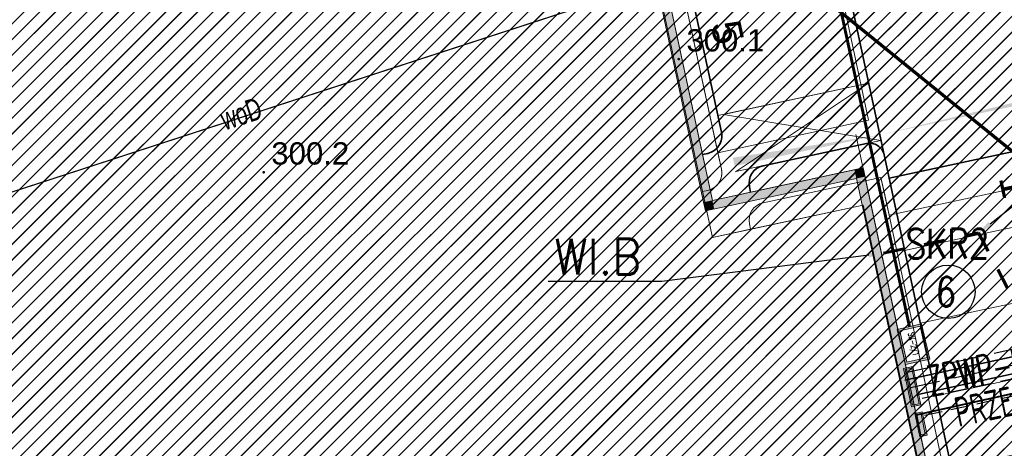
# Model space of a CAD drawing. Header units: metres. Extents: x 6567444 to 13135881, y 5574237 to 11149086.
# Tile 85 of 191: x 6567864 to 6567897, y 5574426 to 5574440. Entities that reach past the tile are written whole.
import ezdxf
from ezdxf import colors
from ezdxf.entities.mleader import LeaderData, LeaderLine
from ezdxf.enums import TextEntityAlignment as Align
from ezdxf.math import Vec2, Vec3

# ---------------------------------------------------------------- set-up
doc = ezdxf.new("R2010")
doc.units = ezdxf.units.M
for name, pattern in [('KOR', [1.4, 0.7, -0.7]), ('Krawędzie ukryte xs', [0.9, 0.6, -0.3]), ('Przerywana gęsta', [90, 60, -30]), ('Przerywana2', [1.5, 1, -0.5])]:
    doc.linetypes.add(name, pattern=pattern)
for name, color, linetype in [('01FORMA - PZT - Inne obiekty', 7, 'Continuous'), ('FORMA - Arch 01 - 820-G Rysunki Obrazki', 7, 'Continuous'), ('FORMA - Arch 01 - PZT 1 Strefy', 7, 'Continuous'), ('FORMA - Arch 01 - PZT 2 Budynki', 7, 'Continuous'), ('FORMA - Arch 01 - PZT-3 Zagospodarowanie', 7, 'Continuous'), ('OTRN_O', 7, 'Continuous'), ('SEL_atrybut_bloku1', 7, 'Continuous'), ('SEL_atrybut_bloku2', 9, 'Continuous'), ('SEN_atrybut_bloku1', 7, 'Continuous'), ('SEN_atrybut_bloku2', 9, 'Continuous')]:
    doc.layers.add(name, color=color, linetype=linetype)
for name, color, linetype, lineweight in [('_TT_KAN_S_ZEWN', 34, 'Continuous', 70), ('_TT_opis', 7, 'Continuous', 25), ('_TT_WOD_Opis_PKT_I', 7, 'Continuous', 30), ('_TT_WODA_PRZYLACZE', 150, 'KOR', 60), ('GES_PrzewodWodociagowy', 5, 'Continuous', 18), ('OTRN', 7, 'Continuous', 13), ('SEL_kanalizacja_kablowa_nN', 1, 'SEL_knN', 40), ('SEL_OPIS_legenda', 7, 'Continuous', 18), ('SEL_sieci_kable_nN', 7, 'SEL_eN', 35), ('SEL_sieci_kable_nN_oswietlenie', 7, 'SEL_eNN', 35), ('SEL_zlacze_nN', 1, 'SEL_eN', 20), ('SEN_kanalizacja_kablowa', 7, 'SEN_t', 40), ('SEN_kanalizacja_kablowa_studnie', 30, 'Continuous', 20), ('SEN_studnia_kablowa_typ', 30, 'Continuous', 20)]:
    doc.layers.add(name, color=color, linetype=linetype, lineweight=lineweight)
doc.styles.add('ARIAL', font='arial.ttf')
doc.styles.add('BDOT', font='arial.ttf', dxfattribs={"width": 0.9})
doc.styles.add('ROMANS', font='romans.shx', dxfattribs={"width": 0.9})
doc.styles.get("Standard").update_dxf_attribs({"font": 'arial.ttf'})
doc.styles.add('STYL_AUTOMATYCZNY_10', font='arial.ttf', dxfattribs={"width": 0.8})
doc.linetypes.add('SEL_eN', pattern='A,5,["eN",ARIAL,S=1,R=0,X=1.8,Y=0.25],5', length=10)
doc.linetypes.add('SEL_eNN', pattern='A,5,["eNN",ARIAL,S=1,R=0,X=1.45,Y=0.25],5', length=10)
doc.linetypes.add('SEL_knN', pattern='A,5,["knN",ARIAL,S=1,R=0,X=1.8,Y=0.25],5', length=10)
doc.linetypes.add('SEN_t', pattern='A,5,["t",ARIAL,S=1,R=0,X=2.1,Y=0.25],5', length=10)
doc.linetypes.add('X 1_2', pattern='A,0,[8,PR1183 ChorzĂłw MetalowcĂłw V091.Shx,S=0.039206,R=0,X=0,Y=0],-4.94,0', length=4.94)
pattern_1 = [(45, (0, 0), (-0.265165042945, 0.265165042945), [])]

# ---------------------------------------------------------------- blocks, each defined once
blk = doc.blocks.new('OTRN')
at = {"layer": 'OTRN', "color": 0, "const_width": 0.09}
blk.add_lwpolyline([(-0.045, 0, 1), (0.045, 0, 1)], format="xyb", close=True, dxfattribs=at)
at = {"layer": 'OTRN_O', "color": 0, "style": 'BDOT'}
blk.add_attdef('RZEDNA', (0.514, 0.515), '', height=1.5, dxfattribs=at)
blk = doc.blocks.new('_MDCP')
at = {"layer": 'GES_PrzewodWodociagowy', "color": 5, "linetype": 'Continuous', "lineweight": 18, "flags": 128}
blk.add_lwpolyline([(6567848.987, 5574429.438), (6567896.394, 5574444.884), (6567911.585, 5574448.06)], dxfattribs=at)
at = {"layer": 'OTRN', "color": 14, "xscale": 0.5, "yscale": 0.5, "zscale": 0.5}
for p, values in [((6567886.24, 5574438.739, 300.141), {'RZEDNA': '300.1'}), ((6567872.263, 5574434.928, 300.157), {'RZEDNA': '300.2'})]:
    blk.add_blockref('OTRN', p, dxfattribs=at).add_auto_attribs(values)
at = {"layer": 'GES_PrzewodWodociagowy', "color": 5, "lineweight": 15, "width": 0.66}
blk.add_text('woD', height=0.75, rotation=-342, dxfattribs=at).set_placement((6567871.5, 5574436.9), align=Align.MIDDLE_CENTER)
blk = doc.blocks.new('Ściana_2', base_point=(6567903.66, 5574381.663))
at = {"layer": 'FORMA - Arch 01 - PZT 2 Budynki', "linetype": 'Continuous', "lineweight": 0, "true_color": 0x000000}
for points in [[(6567892.45, 5574433.822), (6567892.157, 5574433.759), (6567892.22, 5574433.466)], [(6567892.22, 5574433.466), (6567892.513, 5574433.529), (6567892.45, 5574433.822)], [(6567892.22, 5574433.466), (6567903.304, 5574381.893), (6567903.597, 5574381.956), (6567892.513, 5574433.529)]]:
    blk.add_hatch(color=18, dxfattribs=at).paths.add_polyline_path(points)
at = {"layer": 'FORMA - Arch 01 - PZT 2 Budynki', "color": 7, "linetype": 'Continuous', "lineweight": 18, "flags": 128}
for points in [[(6567892.45, 5574433.822), (6567892.157, 5574433.759)], [(6567903.66, 5574381.663), (6567892.45, 5574433.822)], [(6567892.22, 5574433.466), (6567903.304, 5574381.893)]]:
    blk.add_lwpolyline(points, dxfattribs=at)
blk = doc.blocks.new('Ściana_3', base_point=(6567892.45, 5574433.822))
at = {"layer": 'FORMA - Arch 01 - PZT 2 Budynki', "linetype": 'Continuous', "lineweight": 0, "true_color": 0x000000}
for points in [[(6567887.434, 5574432.437), (6567892.22, 5574433.466), (6567892.157, 5574433.759), (6567887.371, 5574432.73)], [(6567887.371, 5574432.73), (6567887.078, 5574432.667), (6567887.141, 5574432.374)], [(6567887.371, 5574432.73), (6567887.141, 5574432.374), (6567887.434, 5574432.437)]]:
    blk.add_hatch(color=18, dxfattribs=at).paths.add_polyline_path(points)
at = {"layer": 'FORMA - Arch 01 - PZT 2 Budynki', "color": 7, "linetype": 'Continuous', "lineweight": 18, "flags": 128}
for points in [[(6567892.157, 5574433.759), (6567887.371, 5574432.73)], [(6567887.141, 5574432.374), (6567892.22, 5574433.466)], [(6567887.141, 5574432.374), (6567887.078, 5574432.667)]]:
    blk.add_lwpolyline(points, dxfattribs=at)
blk = doc.blocks.new('Ściana_4', base_point=(6567887.371, 5574432.73))
at = {"layer": 'FORMA - Arch 01 - PZT 2 Budynki', "linetype": 'Continuous', "lineweight": 0, "true_color": 0x000000}
for points in [[(6567883.877, 5574448.989), (6567883.584, 5574448.926), (6567883.647, 5574448.633)], [(6567883.647, 5574448.633), (6567883.94, 5574448.696), (6567883.877, 5574448.989)], [(6567883.647, 5574448.633), (6567887.078, 5574432.667), (6567887.371, 5574432.73), (6567883.94, 5574448.696)]]:
    blk.add_hatch(color=18, dxfattribs=at).paths.add_polyline_path(points)
at = {"layer": 'FORMA - Arch 01 - PZT 2 Budynki', "color": 7, "linetype": 'Continuous', "lineweight": 18, "flags": 128}
for points in [[(6567883.877, 5574448.989), (6567883.584, 5574448.926)], [(6567887.371, 5574432.73), (6567883.877, 5574448.989)], [(6567883.647, 5574448.633), (6567887.078, 5574432.667)]]:
    blk.add_lwpolyline(points, dxfattribs=at)
blk = doc.blocks.new('Linia_8', base_point=(6567896.394, 5574443.634))
at = {"layer": '01FORMA - PZT - Inne obiekty', "color": 5, "linetype": 'X 1_2', "lineweight": 25}
blk.add_line((6567896.394, 5574443.634), (6567854.023, 5574429.829), dxfattribs=at)
blk = doc.blocks.new('Miejsca parkingowe 27[19]', base_point=(6567898.21, 5574434.53))
at = {"layer": 'FORMA - Arch 01 - PZT-3 Zagospodarowanie', "color": 7, "linetype": 'Przerywana gęsta', "lineweight": 13}
for p, q in [((6567898.735, 5574432.086), (6567893.846, 5574431.035)), ((6567899.26, 5574429.641), (6567894.372, 5574428.591)), ((6567899.785, 5574427.197), (6567894.897, 5574426.147)), ((6567900.311, 5574424.753), (6567895.422, 5574423.702)), ((6567900.836, 5574422.309), (6567895.948, 5574421.258)), ((6567901.361, 5574419.865), (6567896.473, 5574418.814)), ((6567901.887, 5574417.42), (6567896.998, 5574416.37)), ((6567902.412, 5574414.976), (6567897.524, 5574413.926)), ((6567902.937, 5574412.532), (6567898.049, 5574411.481)), ((6567903.463, 5574410.088), (6567898.574, 5574409.037)), ((6567903.988, 5574407.644), (6567899.1, 5574406.593)), ((6567904.513, 5574405.199), (6567899.625, 5574404.149))]:
    blk.add_line(p, q, dxfattribs=at)
at = {"layer": 'FORMA - Arch 01 - PZT-3 Zagospodarowanie', "color": 7, "lineweight": 13, "style": 'STYL_AUTOMATYCZNY_10'}
for tag, p in [('num_start_0', (6567897.583, 5574433.215)), ('num_start_1', (6567898.108, 5574430.771)), ('num_start_2', (6567898.633, 5574428.318)), ('num_start_3', (6567899.159, 5574425.882)), ('num_start_4', (6567899.684, 5574423.43)), ('num_start_5', (6567900.209, 5574420.986)), ('num_start_6', (6567900.734, 5574418.55)), ('num_start_7', (6567901.26, 5574416.097)), ('num_start_8', (6567901.785, 5574413.653)), ('num_start_9', (6567902.31, 5574411.209)), ('num_start_10', (6567902.836, 5574408.773)), ('num_start_11', (6567903.361, 5574406.329)), ('num_start_12', (6567903.886, 5574403.876))]:
    blk.add_attdef(tag, text='', height=1, rotation=282.1296, dxfattribs=at).set_placement(p, align=Align.MIDDLE_CENTER)
blk = doc.blocks.new('Miejsca parkingowe 27[20]', base_point=(6567884.647, 5574449.116))
at = {"layer": 'FORMA - Arch 01 - PZT-3 Zagospodarowanie', "color": 7, "linetype": 'Przerywana gęsta', "lineweight": 13}
for p, q in [((6567885.173, 5574446.672), (6567890.252, 5574447.763)), ((6567885.698, 5574444.228), (6567890.777, 5574445.319)), ((6567886.223, 5574441.783), (6567891.302, 5574442.875)), ((6567886.748, 5574439.339), (6567891.828, 5574440.431))]:
    blk.add_line(p, q, dxfattribs=at)
at = {"layer": 'FORMA - Arch 01 - PZT-3 Zagospodarowanie', "color": 7, "lineweight": 13, "style": 'STYL_AUTOMATYCZNY_10'}
for tag, p in [('num_start_0', (6567885.782, 5574448.18)), ('num_start_1', (6567886.308, 5574445.736)), ('num_start_2', (6567886.833, 5574443.283)), ('num_start_3', (6567887.358, 5574440.847)), ('num_start_4', (6567887.884, 5574438.395))]:
    blk.add_attdef(tag, text='', height=1, rotation=282.1296, dxfattribs=at).set_placement(p, align=Align.MIDDLE_CENTER)
blk = doc.blocks.new('PR1183 Chorzów Metalowców V09_TT')
at = {"layer": 'FORMA - Arch 01 - PZT 1 Strefy', "linetype": 'Continuous', "lineweight": 0, "true_color": 0x69697f}
h = blk.add_hatch(dxfattribs=at)
h.set_pattern_fill('ANSI31', color=8, scale=3, style=0)
h.set_pattern_definition(pattern_1)
h.paths.add_polyline_path([(6567868.664, 5574447.184), (6567873.254, 5574448.171), (6567873.813, 5574447.81), (6567888.539, 5574450.975, -0.233884), (6567889.399, 5574450.758, -0.164402), (6567889.726, 5574450.208), (6567892.634, 5574436.678), (6567887.555, 5574435.586), (6567887.676, 5574435.026), (6567887.676, 5574435.025, -0.414102), (6567887.215, 5574434.313), (6567887.039, 5574434.275), (6567887.371, 5574432.73), (6567888.657, 5574433.007), (6567888.619, 5574433.183, -0.414214), (6567889.08, 5574433.895), (6567893.049, 5574434.749), (6567893.322, 5574433.479), (6567898.21, 5574434.53), (6567906.331, 5574396.74), (6567909.836, 5574380.434), (6567926.815, 5574389.768), (6567940.833, 5574410.263, 0.198373), (6567942.208, 5574417.794), (6567932.917, 5574461.025), (6567905.128, 5574455.052, -0.414214), (6567901.564, 5574457.355), (6567901.459, 5574457.843, -0.414214), (6567903.762, 5574461.407), (6567939.749, 5574469.141, -0.063253), (6567941.005, 5574469.249), (6567939.792, 5574475.428, -0.052799), (6567938.687, 5574475.025), (6567900.546, 5574466.853, -0.086628), (6567900.202, 5574466.839), (6567886.587, 5574463.893), (6567887.53, 5574459.452), (6567888.307, 5574455.835), (6567882.192, 5574454.521), (6567875.153, 5574453.008), (6567867.754, 5574451.418)])
h.paths.add_polyline_path([(6567903.07, 5574442.847), (6567912.847, 5574444.948), (6567923.521, 5574395.283), (6567913.745, 5574393.181)], flags=0)
h.paths.add_polyline_path([(6567925.121, 5574405.928, -0.004779), (6567925.109, 5574405.984), (6567925.133, 5574405.989)], flags=0)
h.paths.add_polyline_path([(6567932.495, 5574408.258), (6567927.607, 5574407.207), (6567918.151, 5574451.203), (6567927.928, 5574453.304), (6567936.333, 5574414.197), (6567931.445, 5574413.146)], flags=0)
at = {"layer": 'FORMA - Arch 01 - PZT 1 Strefy', "linetype": 'Continuous', "lineweight": 0, "true_color": 0x577933}
h = blk.add_hatch(dxfattribs=at)
h.set_pattern_fill('ANSI31', color=77, scale=3, style=0)
h.set_pattern_definition(pattern_1)
h.paths.add_polyline_path([(6567874.014, 5574368.787), (6567903.73, 5574375.51), (6567926.87, 5574388.23), (6567941.769, 5574410.008), (6567945.87, 5574425.68), (6567946.274, 5574437.791), (6567944.961, 5574438.318), (6567943.09, 5574447.025), (6567939.696, 5574458.048), (6567938.856, 5574457.187), (6567945.454, 5574426.488), (6567940.566, 5574425.437), (6567942.208, 5574417.794, -0.198349), (6567940.833, 5574410.263), (6567926.815, 5574389.768), (6567903.433, 5574376.914), (6567873.643, 5574370.512)])
at = {"layer": 'FORMA - Arch 01 - PZT 1 Strefy', "linetype": 'Continuous', "lineweight": 0, "true_color": 0x606060}
h = blk.add_hatch(dxfattribs=at)
h.set_pattern_fill('ANSI31', color=251, scale=3, style=0)
h.set_pattern_definition(pattern_1)
h.paths.add_polyline_path([(6567871.897, 5574368.332), (6567874.014, 5574368.787), (6567873.643, 5574370.512), (6567903.422, 5574376.912), (6567909.835, 5574380.437), (6567906.331, 5574396.74), (6567901.444, 5574395.69), (6567900.638, 5574399.438, 0.414214), (6567899.925, 5574399.899), (6567899.749, 5574399.861), (6567903.66, 5574381.663), (6567879.003, 5574376.364), (6567879.525, 5574373.939), (6567879.51, 5574373.936), (6567873.199, 5574372.58), (6567872.678, 5574375.004), (6567872.546, 5574374.976), (6567856.579, 5574449.269), (6567867.702, 5574451.66), (6567867.644, 5574451.942), (6567854.542, 5574449.228), (6567857.367, 5574436.081), (6567857.331, 5574436.103), (6567866.955, 5574391.323), (6567867.301, 5574389.716), (6567869.023, 5574381.702), (6567871.013, 5574372.442), (6567871.082, 5574372.125), (6567871.526, 5574370.057)])
at = {"layer": 'FORMA - Arch 01 - PZT 1 Strefy', "linetype": 'Continuous', "lineweight": 0, "ltscale": 5, "true_color": 0xf0e6d9}
h = blk.add_hatch(dxfattribs=at)
h.set_pattern_fill('ANSI31', color=254, scale=3, style=0)
h.set_pattern_definition(pattern_1)
h.paths.add_polyline_path([(6567856.579, 5574449.269), (6567872.546, 5574374.976), (6567872.678, 5574375.004), (6567873.199, 5574372.58), (6567879.525, 5574373.939), (6567879.003, 5574376.364), (6567903.66, 5574381.663), (6567892.45, 5574433.822), (6567887.371, 5574432.73), (6567883.877, 5574448.989), (6567868.965, 5574445.784), (6567867.702, 5574451.66)])
at = {"layer": 'FORMA - Arch 01 - PZT 1 Strefy', "linetype": 'Continuous', "lineweight": 0, "true_color": 0x606060}
h = blk.add_hatch(dxfattribs=at)
h.set_pattern_fill('ANSI31', color=251, scale=3, style=0)
h.set_pattern_definition(pattern_1)
h.paths.add_polyline_path([(6567873.813, 5574447.81), (6567873.254, 5574448.171), (6567868.664, 5574447.184), (6567868.965, 5574445.784), (6567883.877, 5574448.989), (6567887.039, 5574434.275), (6567887.215, 5574434.313, 0.414595), (6567887.676, 5574435.026), (6567884.647, 5574449.116), (6567889.726, 5574450.21, 0.413738), (6567888.539, 5574450.975)])
at = {"layer": 'FORMA - Arch 01 - PZT 1 Strefy', "linetype": 'Continuous', "lineweight": 0, "true_color": 0x4b7a78}
h = blk.add_hatch(dxfattribs=at)
h.set_pattern_fill('ANSI31', color=137, scale=3, style=0)
h.set_pattern_definition(pattern_1)
h.paths.add_polyline_path([(6567889.726, 5574450.208), (6567884.647, 5574449.116), (6567887.555, 5574435.586), (6567892.634, 5574436.678)])
at = {"layer": 'FORMA - Arch 01 - PZT 1 Strefy', "linetype": 'Continuous', "lineweight": 0, "true_color": 0x606060}
h = blk.add_hatch(dxfattribs=at)
h.set_pattern_fill('ANSI31', color=251, scale=3, style=0)
h.set_pattern_definition(pattern_1)
h.paths.add_polyline_path([(6567889.08, 5574433.895, 0.414214), (6567888.619, 5574433.183), (6567888.657, 5574433.007), (6567892.45, 5574433.822), (6567899.482, 5574401.102), (6567899.658, 5574401.14, 0.414214), (6567900.119, 5574401.853), (6567893.175, 5574434.162), (6567893.049, 5574434.749)])
at = {"layer": 'FORMA - Arch 01 - PZT 1 Strefy', "linetype": 'Continuous', "lineweight": 0, "true_color": 0x4b7a78}
h = blk.add_hatch(dxfattribs=at)
h.set_pattern_fill('ANSI31', color=137, scale=3, style=0)
h.set_pattern_definition(pattern_1)
h.paths.add_polyline_path([(6567893.322, 5574433.479), (6567900.119, 5574401.853, -0.063809), (6567900.132, 5574401.701), (6567905.039, 5574402.755), (6567898.21, 5574434.53)])
at = {"layer": 'FORMA - Arch 01 - PZT-3 Zagospodarowanie', "linetype": 'Continuous', "lineweight": 5}
for points in [[(6567904.191, 5574437.633), (6567893.009, 5574434.934), (6567904.252, 5574437.35)], [(6567888.061, 5574434.166), (6567893.009, 5574434.934), (6567888.121, 5574433.884)]]:
    blk.add_hatch(color=7, dxfattribs=at).paths.add_polyline_path(points)
at = {"layer": 'FORMA - Arch 01 - 820-G Rysunki Obrazki', "color": 1, "linetype": 'Przerywana2', "lineweight": 25}
for points in [[(6567893.929, 5574426.94), (6567940.985, 5574437.171), (6567941.478, 5574438.381), (6567937.149, 5574458.141), (6567936.456, 5574458.493), (6567935.875, 5574458.398), (6567935.925, 5574458.406)], [(6567894.04, 5574426.424), (6567941.055, 5574436.772), (6567942.006, 5574436.133), (6567944.365, 5574425.346), (6567944.157, 5574425.039), (6567943.008, 5574424.802)]]:
    blk.add_lwpolyline(points, dxfattribs=at)
at = {"layer": 'FORMA - Arch 01 - 820-G Rysunki Obrazki', "color": 11, "linetype": 'Krawędzie ukryte xs', "lineweight": 25, "true_color": 0xff8040}
blk.add_lwpolyline([(6567943.447, 5574436.25), (6567894.256, 5574425.42)], dxfattribs=at)
at = {"layer": 'FORMA - Arch 01 - 820-G Rysunki Obrazki', "color": 1, "linetype": 'Krawędzie ukryte xs', "lineweight": 25}
blk.add_lwpolyline([(6567911.737, 5574429.814), (6567894.134, 5574425.986)], dxfattribs=at)
at = {"layer": 'FORMA - Arch 01 - PZT 1 Strefy', "color": 254, "linetype": 'Continuous', "lineweight": 13, "true_color": 0xd2d2ff}
for p, q in [((6567889.726, 5574450.208), (6567892.634, 5574436.678)), ((6567892.634, 5574436.678), (6567887.555, 5574435.586)), ((6567887.555, 5574435.586), (6567887.676, 5574435.026)), ((6567887.676, 5574435.026), (6567887.676, 5574435.025)), ((6567889.08, 5574433.895), (6567893.049, 5574434.749)), ((6567893.049, 5574434.749), (6567893.322, 5574433.479)), ((6567887.215, 5574434.313), (6567887.039, 5574434.275)), ((6567887.039, 5574434.275), (6567887.371, 5574432.73)), ((6567893.322, 5574433.479), (6567898.21, 5574434.53)), ((6567887.371, 5574432.73), (6567888.657, 5574433.007)), ((6567888.657, 5574433.007), (6567888.619, 5574433.183))]:
    blk.add_line(p, q, dxfattribs=at)
at = {"layer": 'FORMA - Arch 01 - PZT 1 Strefy', "color": 131, "linetype": 'Continuous', "lineweight": 13, "true_color": 0x97f4f0}
for p, q in [((6567892.634, 5574436.678), (6567889.726, 5574450.208)), ((6567884.647, 5574449.116), (6567887.555, 5574435.586)), ((6567887.555, 5574435.586), (6567892.634, 5574436.678)), ((6567898.21, 5574434.53), (6567893.322, 5574433.479)), ((6567893.322, 5574433.479), (6567900.119, 5574401.853))]:
    blk.add_line(p, q, dxfattribs=at)
at = {"layer": 'FORMA - Arch 01 - PZT 1 Strefy', "color": 254, "linetype": 'Continuous', "lineweight": 0, "true_color": 0xe3cfb5}
for p, q in [((6567887.371, 5574432.73), (6567883.877, 5574448.989)), ((6567892.45, 5574433.822), (6567887.371, 5574432.73)), ((6567903.66, 5574381.663), (6567892.45, 5574433.822))]:
    blk.add_line(p, q, dxfattribs=at)
at = {"layer": 'FORMA - Arch 01 - PZT 1 Strefy', "color": 9, "linetype": 'Continuous', "lineweight": 13}
for p, q in [((6567883.877, 5574448.989), (6567887.039, 5574434.275)), ((6567887.676, 5574435.026), (6567884.647, 5574449.116)), ((6567893.049, 5574434.749), (6567889.08, 5574433.895)), ((6567893.175, 5574434.162), (6567893.049, 5574434.749)), ((6567887.039, 5574434.275), (6567887.215, 5574434.313)), ((6567900.119, 5574401.853), (6567893.175, 5574434.162)), ((6567888.657, 5574433.007), (6567892.45, 5574433.822)), ((6567892.45, 5574433.822), (6567899.482, 5574401.102)), ((6567888.619, 5574433.183), (6567888.657, 5574433.007))]:
    blk.add_line(p, q, dxfattribs=at)
for centre, radius, start, end in [((6567887.09, 5574434.899), 0.599, 282.1032, 12.1778), ((6567889.206, 5574433.309), 0.6, 102.1296, 192.1296)]:
    blk.add_arc(centre, radius, start, end, dxfattribs=at)
at = {"layer": 'FORMA - Arch 01 - PZT 1 Strefy', "color": 254, "linetype": 'Continuous', "lineweight": 13, "true_color": 0xd2d2ff}
for centre, radius, start, end in [((6567887.09, 5574434.899), 0.599, 282.1032, 12.0813), ((6567889.206, 5574433.309), 0.6, 102.1296, 192.1296)]:
    blk.add_arc(centre, radius, start, end, dxfattribs=at)
at = {"layer": 'FORMA - Arch 01 - PZT-3 Zagospodarowanie', "color": 7, "linetype": 'Continuous', "lineweight": 35}
for p, q in [((6567893.154, 5574434.26), (6567889.726, 5574450.208)), ((6567884.647, 5574449.116), (6567887.676, 5574435.026)), ((6567889.08, 5574433.895), (6567892.56, 5574434.643)), ((6567887.215, 5574434.313), (6567887.039, 5574434.275)), ((6567893.154, 5574434.26), (6567900.119, 5574401.853)), ((6567898.21, 5574434.53), (6567893.321, 5574433.479)), ((6567888.619, 5574433.183), (6567888.657, 5574433.007))]:
    blk.add_line(p, q, dxfattribs=at)
at = {"layer": 'FORMA - Arch 01 - PZT-3 Zagospodarowanie', "color": 8, "linetype": 'Continuous', "lineweight": 13}
for p, q in [((6567892.634, 5574436.678), (6567887.746, 5574435.627)), ((6567892.634, 5574436.678), (6567888.151, 5574433.696)), ((6567887.746, 5574435.627), (6567893.039, 5574434.746)), ((6567893.049, 5574434.749), (6567888.161, 5574433.698))]:
    blk.add_line(p, q, dxfattribs=at)
at = {"layer": 'FORMA - Arch 01 - PZT-3 Zagospodarowanie', "color": 7, "linetype": 'Continuous', "lineweight": 35}
for centre, radius, start, end in [((6567887.09, 5574434.899), 0.599, 282.1032, 12.1778), ((6567892.665, 5574434.155), 0.5, 12.1296, 102.1296), ((6567889.206, 5574433.309), 0.6, 102.1296, 192.1296)]:
    blk.add_arc(centre, radius, start, end, dxfattribs=at)
at = {"layer": '01FORMA - PZT - Inne obiekty', "color": 5, "linetype": 'X 1_2', "lineweight": 25}
blk.add_blockref('Linia_8', (6567896.394, 5574443.634), dxfattribs=at)
at = {"layer": 'FORMA - Arch 01 - PZT 2 Budynki', "color": 7, "lineweight": 18}
for name, p in [('Ściana_4', (6567887.371, 5574432.73)), ('Ściana_3', (6567892.45, 5574433.822)), ('Ściana_2', (6567903.66, 5574381.663))]:
    blk.add_blockref(name, p, dxfattribs=at)
at = {"layer": 'FORMA - Arch 01 - PZT-3 Zagospodarowanie', "color": 7, "linetype": 'Przerywana gęsta', "lineweight": 15}
ref = blk.add_blockref('Miejsca parkingowe 27[20]', (6567884.647, 5574449.116), dxfattribs=at)
ref.add_attrib('num_start', '1', dxfattribs={"color": 7, "lineweight": 13, "height": 1, "rotation": 282.1296, "style": 'STYL_AUTOMATYCZNY_10'}).set_placement((6567885.782, 5574448.18), align=Align.MIDDLE_CENTER)
ref.add_attrib('num_start_1', '2', dxfattribs={"color": 7, "lineweight": 13, "height": 1, "rotation": 282.1296, "style": 'STYL_AUTOMATYCZNY_10'}).set_placement((6567886.308, 5574445.736), align=Align.MIDDLE_CENTER)
ref.add_attrib('num_start_2', '3', dxfattribs={"color": 7, "lineweight": 13, "height": 1, "rotation": 282.1296, "style": 'STYL_AUTOMATYCZNY_10'}).set_placement((6567886.833, 5574443.283), align=Align.MIDDLE_CENTER)
ref.add_attrib('num_start_3', '4', dxfattribs={"color": 7, "lineweight": 13, "height": 1, "rotation": 282.1296, "style": 'STYL_AUTOMATYCZNY_10'}).set_placement((6567887.358, 5574440.847), align=Align.MIDDLE_CENTER)
ref.add_attrib('num_start_4', '5', dxfattribs={"color": 7, "lineweight": 13, "height": 1, "rotation": 282.1296, "style": 'STYL_AUTOMATYCZNY_10'}).set_placement((6567887.884, 5574438.395), align=Align.MIDDLE_CENTER)
ref = blk.add_blockref('Miejsca parkingowe 27[19]', (6567898.21, 5574434.53), dxfattribs=at)
ref.add_attrib('num_start', '1', dxfattribs={"color": 7, "lineweight": 13, "height": 1, "rotation": 282.1296, "style": 'STYL_AUTOMATYCZNY_10'}).set_placement((6567897.583, 5574433.215), align=Align.MIDDLE_CENTER)
ref.add_attrib('num_start_1', '2', dxfattribs={"color": 7, "lineweight": 13, "height": 1, "rotation": 282.1296, "style": 'STYL_AUTOMATYCZNY_10'}).set_placement((6567898.108, 5574430.771), align=Align.MIDDLE_CENTER)
ref.add_attrib('num_start_2', '3', dxfattribs={"color": 7, "lineweight": 13, "height": 1, "rotation": 282.1296, "style": 'STYL_AUTOMATYCZNY_10'}).set_placement((6567898.633, 5574428.318), align=Align.MIDDLE_CENTER)
ref.add_attrib('num_start_3', '4', dxfattribs={"color": 7, "lineweight": 13, "height": 1, "rotation": 282.1296, "style": 'STYL_AUTOMATYCZNY_10'}).set_placement((6567899.159, 5574425.882), align=Align.MIDDLE_CENTER)
ref.add_attrib('num_start_4', '5', dxfattribs={"color": 7, "lineweight": 13, "height": 1, "rotation": 282.1296, "style": 'STYL_AUTOMATYCZNY_10'}).set_placement((6567899.684, 5574423.43), align=Align.MIDDLE_CENTER)
ref.add_attrib('num_start_5', '6', dxfattribs={"color": 7, "lineweight": 13, "height": 1, "rotation": 282.1296, "style": 'STYL_AUTOMATYCZNY_10'}).set_placement((6567900.209, 5574420.986), align=Align.MIDDLE_CENTER)
ref.add_attrib('num_start_6', '7', dxfattribs={"color": 7, "lineweight": 13, "height": 1, "rotation": 282.1296, "style": 'STYL_AUTOMATYCZNY_10'}).set_placement((6567900.734, 5574418.55), align=Align.MIDDLE_CENTER)
ref.add_attrib('num_start_7', '8', dxfattribs={"color": 7, "lineweight": 13, "height": 1, "rotation": 282.1296, "style": 'STYL_AUTOMATYCZNY_10'}).set_placement((6567901.26, 5574416.097), align=Align.MIDDLE_CENTER)
ref.add_attrib('num_start_8', '9', dxfattribs={"color": 7, "lineweight": 13, "height": 1, "rotation": 282.1296, "style": 'STYL_AUTOMATYCZNY_10'}).set_placement((6567901.785, 5574413.653), align=Align.MIDDLE_CENTER)
ref.add_attrib('num_start_9', '10', dxfattribs={"color": 7, "lineweight": 13, "height": 1, "rotation": 282.1296, "style": 'STYL_AUTOMATYCZNY_10'}).set_placement((6567902.31, 5574411.209), align=Align.MIDDLE_CENTER)
ref.add_attrib('num_start_10', '11', dxfattribs={"color": 7, "lineweight": 13, "height": 1, "rotation": 282.1296, "style": 'STYL_AUTOMATYCZNY_10'}).set_placement((6567902.836, 5574408.773), align=Align.MIDDLE_CENTER)
ref.add_attrib('num_start_11', '12', dxfattribs={"color": 7, "lineweight": 13, "height": 1, "rotation": 282.1296, "style": 'STYL_AUTOMATYCZNY_10'}).set_placement((6567903.361, 5574406.329), align=Align.MIDDLE_CENTER)
ref.add_attrib('num_start_12', '13', dxfattribs={"color": 7, "lineweight": 13, "height": 1, "rotation": 282.1296, "style": 'STYL_AUTOMATYCZNY_10'}).set_placement((6567903.886, 5574403.876), align=Align.MIDDLE_CENTER)
blk = doc.blocks.new('GE.I.6640.1.468.2024_MDCP_dodatkowe pomiary_12.03.2026')
at = {"layer": 'GES_PrzewodWodociagowy', "color": 5, "linetype": 'Continuous', "lineweight": 18, "flags": 128}
blk.add_lwpolyline([(6567848.987, 5574429.438), (6567896.394, 5574444.884), (6567911.585, 5574448.06)], dxfattribs=at)
at = {"layer": 'OTRN', "color": 14, "xscale": 0.5, "yscale": 0.5, "zscale": 0.5}
for p, values in [((6567886.24, 5574438.739, 300.141), {'RZEDNA': '300.1'}), ((6567872.263, 5574434.928, 300.157), {'RZEDNA': '300.2'})]:
    blk.add_blockref('OTRN', p, dxfattribs=at).add_auto_attribs(values)
at = {"layer": 'GES_PrzewodWodociagowy', "color": 5, "lineweight": 15, "width": 0.66}
blk.add_text('woD', height=0.75, rotation=-342, dxfattribs=at).set_placement((6567871.5, 5574436.9), align=Align.MIDDLE_CENTER)
blk = doc.blocks.new('*U52696')
blk.add_hatch(color=256).paths.add_polyline_path([(0.66, 0.32), (-0.66, 0.32), (-0.66, 0), (0.66, 0)])
for points in [[(-0.66, 0.32), (0.66, 0.32), (0.66, 0), (-0.66, 0)], [(-0.61, 0.27), (0.61, 0.27), (0.61, 0.05), (-0.61, 0.05)]]:
    blk.add_lwpolyline(points, close=True)
at = {"layer": 'SEL_atrybut_bloku1', "style": 'ROMANS', "width": 0.6, "flags": 8}
blk.add_attdef('TYP', text='', height=1, dxfattribs=at).set_placement((0, 0.45), align=Align.CENTER)
at = {"layer": 'SEL_atrybut_bloku2', "style": 'ROMANS', "width": 0.6, "flags": 8}
for tag, p in [('OPIS1', (0, -0.95)), ('OPIS2', (0, -1.95))]:
    blk.add_attdef(tag, text='', height=0.75, dxfattribs=at).set_placement(p, align=Align.CENTER)
blk = doc.blocks.new('*U52697')
blk.add_hatch(color=256).paths.add_polyline_path([(0.4, 0.25), (-0.4, 0.25), (-0.4, 0), (0.4, 0)])
for points in [[(-0.4, 0.25), (0.4, 0.25), (0.4, 0), (-0.4, 0)], [(-0.35, 0.2), (0.35, 0.2), (0.35, 0.05), (-0.35, 0.05)]]:
    blk.add_lwpolyline(points, close=True)
at = {"layer": 'SEL_atrybut_bloku1', "style": 'ROMANS', "width": 0.6, "flags": 8}
blk.add_attdef('TYP', text='', height=1, dxfattribs=at).set_placement((0, 0.45), align=Align.CENTER)
at = {"layer": 'SEL_atrybut_bloku2', "style": 'ROMANS', "width": 0.6, "flags": 8}
for tag, p in [('OPIS1', (0, -0.95)), ('OPIS2', (0, -1.95))]:
    blk.add_attdef(tag, text='', height=0.75, dxfattribs=at).set_placement(p, align=Align.CENTER)
blk = doc.blocks.new('studnia_SK2_1')
at = {"linetype": 'Continuous'}
h = blk.add_hatch(color=256, dxfattribs=at)
h.paths.add_polyline_path([(-0.61, 0.84), (-0.61, 0), (0.61, 0), (0.61, 0.84)])
h.paths.add_polyline_path([(0.54, 0.77), (0.54, 0.07), (-0.54, 0.07), (-0.54, 0.77)], flags=16)
for points in [[(-0.61, 0.84), (0.61, 0.84), (0.61, 0), (-0.61, 0)], [(-0.54, 0.77), (0.54, 0.77), (0.54, 0.07), (-0.54, 0.07)]]:
    blk.add_lwpolyline(points, close=True, dxfattribs=at)
at = {"linetype": 'Continuous', "flags": 128}
for points in [[(-0.61, 0.84), (0.61, 0.84), (0.61, 0), (-0.61, 0), (-0.61, 0.84)], [(-0.54, 0.77), (0.54, 0.77), (0.54, 0.07), (-0.54, 0.07), (-0.54, 0.77)]]:
    blk.add_lwpolyline(points, dxfattribs=at)
at = {"layer": 'SEN_atrybut_bloku1', "style": 'ROMANS', "width": 0.6, "flags": 8}
blk.add_attdef('TYP', text='', height=1, dxfattribs=at).set_placement((0, 0.94), align=Align.CENTER)
at = {"layer": 'SEN_atrybut_bloku2', "style": 'ROMANS', "width": 0.6, "flags": 8}
for tag, p in [('OPIS1', (0, -0.85)), ('OPIS2', (0, -1.7))]:
    blk.add_attdef(tag, text='', height=0.75, dxfattribs=at).set_placement(p, align=Align.CENTER)
at = {"layer": 'SEN_studnia_kablowa_typ', "color": 0, "style": 'ROMANS', "width": 0.6}
blk.add_text('SK-2/1', height=0.2, dxfattribs=at).set_placement((0, 0.42), align=Align.MIDDLE_CENTER)
blk = doc.blocks.new('PT-IE-001 PZT - instal. elektr XREFF')
at = {"layer": 'SEL_kanalizacja_kablowa_nN', "ltscale": 0.5}
blk.add_lwpolyline([(6567894.238, 5574426.755), (6567943.905, 5574437.773)], dxfattribs=at)
at = {"layer": 'SEL_OPIS_legenda', "lineweight": 30, "ltscale": 0.5}
blk.add_circle((6567895.317, 5574430.899), 0.9, dxfattribs=at)
at = {"layer": 'SEL_sieci_kable_nN', "ltscale": 0.8}
blk.add_lwpolyline([(6567894.251, 5574427.425), (6567943.294, 5574438.147), (6567944.507, 5574439.694), (6567940.28, 5574459.449), (6567940.541, 5574460.122)], dxfattribs=at)
at = {"layer": 'SEL_sieci_kable_nN_oswietlenie', "ltscale": 0.8}
blk.add_lwpolyline([(6567893.854, 5574427.918), (6567927.72, 5574435.284)], dxfattribs=at)
at = {"layer": 'SEN_kanalizacja_kablowa', "ltscale": 0.5, "const_width": 0.1}
blk.add_lwpolyline([(6567885.106, 5574470.799), (6567894.008, 5574429.727)], dxfattribs=at)
at = {"layer": 'SEL_zlacze_nN'}
ref = blk.add_blockref('*U52696', (6567893.943, 5574427.671), dxfattribs=dict(at, rotation=281.7601638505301))
ref.add_attrib('TYP', 'ZPWP-LIDL', dxfattribs={"layer": 'SEL_atrybut_bloku1', "height": 1, "rotation": 11.7602, "style": 'ROMANS', "width": 0.6}).set_placement((6567896.933, 5574427.844), align=Align.CENTER)
ref = blk.add_blockref('*U52697', (6567894.275, 5574426.408), dxfattribs=dict(at, rotation=281.7601638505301))
ref.add_attrib('TYP', 'PRZEŁ. SIEC -AGREG.', (6567895.657, 5574426.338), dxfattribs={"layer": 'SEL_atrybut_bloku1', "height": 1, "rotation": 11.7602, "style": 'ROMANS', "width": 0.6})
at = {"layer": 'SEN_kanalizacja_kablowa_studnie', "rotation": 282.9269787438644}
blk.add_blockref('studnia_SK2_1', (6567893.735, 5574429.038), dxfattribs=at)
at = {"layer": 'SEL_OPIS_legenda', "lineweight": 30, "style": 'ROMANS', "width": 0.8}
for s, p in [('SKR2', (6567893.884, 5574432.019)), ('6', (6567894.889, 5574430.399))]:
    blk.add_text(s, height=1, dxfattribs=at).set_placement(p)

msp = doc.modelspace()

# ---------------------------------------------------------------- block references
at = {"layer": 'Defpoints'}
msp.add_blockref('GE.I.6640.1.468.2024_MDCP_dodatkowe pomiary_12.03.2026', (0, 0), dxfattribs=at)

# ---------------------------------------------------------------- next in the draw order: block references
msp.add_blockref('PR1183 Chorzów Metalowców V09_TT', (0, 1.25))

# ---------------------------------------------------------------- next in the draw order: block references
msp.add_blockref('_MDCP', (0, 0))

# ---------------------------------------------------------------- next in the draw order: linework, layer by layer
at = {"layer": '_TT_KAN_S_ZEWN'}
msp.add_line((6567890.496, 5574441.301), (6567899.429, 5574434.045), dxfattribs=at)
at = {"layer": '_TT_opis', "lineweight": 18}
msp.add_lwpolyline([(6567892.208, 5574436.2), (6567903.418, 5574384.041)], dxfattribs=at)
at = {"layer": '_TT_WODA_PRZYLACZE'}
msp.add_lwpolyline([(6567893.132, 5574432.2), (6567896.328, 5574432.882), (6567898.043, 5574429.641), (6567908.457, 5574381.189), (6567910.259, 5574377.083)], dxfattribs=at)

# ---------------------------------------------------------------- next in the draw order: leaders
at = {"layer": '_TT_WOD_Opis_PKT_I'}
ml = msp.add_multileader_mtext('Standard', dxfattribs=at)
ml.set_content('\\C7;WI.4', color=256, style='ROMANS')
ml.set_leader_properties(color=7, linetype='ByLayer', lineweight=25)
ml.build(insert=Vec2(0, 0))
ml.multileader.update_dxf_attribs({"text_left_attachment_type": 5, "text_right_attachment_type": 5, "dogleg_length": 0.2, "arrow_head_size": 0.5})
ctx = ml.context
ctx.base_point, ctx.char_height, ctx.arrow_head_size, ctx.landing_gap_size, ctx.plane_origin = Vec3(6567900.336, 5574435.849), 1.2, 0.5, 0.5, Vec3(6567933.166, 5574445.116)
ctx.left_attachment, ctx.right_attachment = 5, 5
notes = []
notes.append((ctx, [(0, (1, 1, 0), (6567900.136, 5574435.849), (1, 0), 0.2, [(0, [(6567896.328, 5574432.882)], 0, [])])]))
ctx.mtext.insert, ctx.mtext.flow_direction = Vec3(6567900.836, 5574437.289), 5
ml = msp.add_multileader_mtext('Standard', dxfattribs=at)
ml.set_content('\\C7;WI.B', color=256, style='ROMANS')
ml.set_leader_properties(color=7, linetype='ByLayer', lineweight=25)
ml.build(insert=Vec2(0, 0))
ml.multileader.update_dxf_attribs({"text_left_attachment_type": 5, "text_right_attachment_type": 5, "dogleg_length": 0.2, "arrow_head_size": 0.5})
ctx = ml.context
ctx.base_point, ctx.char_height, ctx.arrow_head_size, ctx.landing_gap_size, ctx.plane_origin = Vec3(6567881.49, 5574431.24), 1.2, 0.5, 0.5, Vec3(6567929.871, 5574444.495)
ctx.left_attachment, ctx.right_attachment, ctx.text_align_type = 5, 5, 2
notes.append((ctx, [(0, (1, 1, 0), (6567885.673, 5574431.24), (-1, 0), 0.2, [(0, [(6567893.132, 5574432.2)], 0, [])])]))
ctx.mtext.insert, ctx.mtext.alignment, ctx.mtext.flow_direction = Vec3(6567884.973, 5574432.68), 3, 5
for ctx, leaders in notes:
    for number, flags, end, landing, length, lines in leaders:
        leader = LeaderData()
        leader.index, (leader.has_last_leader_line, leader.has_dogleg_vector, leader.attachment_direction) = number, flags
        leader.last_leader_point, leader.dogleg_vector, leader.dogleg_length = Vec3(end), Vec3(landing), length
        for number, points, colour, breaks in lines:
            line = LeaderLine()
            line.index, line.vertices, line.color, line.breaks = number, Vec3.list(points), colors.encode_raw_color(colour), breaks
            leader.lines.append(line)
        ctx.leaders.append(leader)

# ---------------------------------------------------------------- next in the draw order: block references
msp.add_blockref('PT-IE-001 PZT - instal. elektr XREFF', (0, 0))

# ---------------------------------------------------------------- next in the draw order: hatches: boundary and pattern name
at = {"layer": 'FORMA - Arch 01 - PZT 1 Strefy', "linetype": 'Continuous', "lineweight": 0, "true_color": 0x69697f}
h = msp.add_hatch(dxfattribs=at)
h.set_pattern_fill('ANSI31', color=8, scale=3, style=0)
h.set_pattern_definition(pattern_1)
h.paths.add_polyline_path([(6567868.664, 5574447.184), (6567873.254, 5574448.171), (6567873.813, 5574447.81), (6567888.539, 5574450.975, -0.233884), (6567889.399, 5574450.758, -0.164402), (6567889.726, 5574450.208), (6567892.634, 5574436.678), (6567887.555, 5574435.586), (6567887.676, 5574435.026), (6567887.676, 5574435.025, -0.414102), (6567887.215, 5574434.313), (6567887.039, 5574434.275), (6567887.371, 5574432.73), (6567888.657, 5574433.007), (6567888.619, 5574433.183, -0.414214), (6567889.08, 5574433.895), (6567893.049, 5574434.749), (6567893.322, 5574433.479), (6567898.21, 5574434.53), (6567906.331, 5574396.74), (6567909.836, 5574380.434), (6567926.815, 5574389.768), (6567940.833, 5574410.263, 0.198373), (6567942.208, 5574417.794), (6567932.917, 5574461.025), (6567905.128, 5574455.052, -0.414214), (6567901.564, 5574457.355), (6567901.459, 5574457.843, -0.414214), (6567903.762, 5574461.407), (6567939.749, 5574469.141, -0.063253), (6567941.005, 5574469.249), (6567939.792, 5574475.428, -0.052799), (6567938.687, 5574475.025), (6567900.546, 5574466.853, -0.086628), (6567900.202, 5574466.839), (6567886.587, 5574463.893), (6567887.53, 5574459.452), (6567888.307, 5574455.835), (6567882.192, 5574454.521), (6567875.153, 5574453.008), (6567867.754, 5574451.418)])
h.paths.add_polyline_path([(6567903.07, 5574442.847), (6567912.847, 5574444.948), (6567923.521, 5574395.283), (6567913.745, 5574393.181)], flags=0)
h.paths.add_polyline_path([(6567925.121, 5574405.928, -0.004779), (6567925.109, 5574405.984), (6567925.133, 5574405.989)], flags=0)
h.paths.add_polyline_path([(6567932.495, 5574408.258), (6567927.607, 5574407.207), (6567918.151, 5574451.203), (6567927.928, 5574453.304), (6567936.333, 5574414.197), (6567931.445, 5574413.146)], flags=0)
at = {"layer": 'FORMA - Arch 01 - PZT 1 Strefy', "linetype": 'Continuous', "lineweight": 0, "true_color": 0x577933}
h = msp.add_hatch(dxfattribs=at)
h.set_pattern_fill('ANSI31', color=77, scale=3, style=0)
h.set_pattern_definition(pattern_1)
h.paths.add_polyline_path([(6567874.014, 5574368.787), (6567903.73, 5574375.51), (6567926.87, 5574388.23), (6567941.769, 5574410.008), (6567945.87, 5574425.68), (6567946.274, 5574437.791), (6567944.961, 5574438.318), (6567943.09, 5574447.025), (6567939.696, 5574458.048), (6567938.856, 5574457.187), (6567945.454, 5574426.488), (6567940.566, 5574425.437), (6567942.208, 5574417.794, -0.198349), (6567940.833, 5574410.263), (6567926.815, 5574389.768), (6567903.433, 5574376.914), (6567873.643, 5574370.512)])
at = {"layer": 'FORMA - Arch 01 - PZT 1 Strefy', "linetype": 'Continuous', "lineweight": 0, "true_color": 0x606060}
h = msp.add_hatch(dxfattribs=at)
h.set_pattern_fill('ANSI31', color=251, scale=3, style=0)
h.set_pattern_definition(pattern_1)
h.paths.add_polyline_path([(6567871.897, 5574368.332), (6567874.014, 5574368.787), (6567873.643, 5574370.512), (6567903.422, 5574376.912), (6567909.835, 5574380.437), (6567906.331, 5574396.74), (6567901.444, 5574395.69), (6567900.638, 5574399.438, 0.414214), (6567899.925, 5574399.899), (6567899.749, 5574399.861), (6567903.66, 5574381.663), (6567879.003, 5574376.364), (6567879.525, 5574373.939), (6567879.51, 5574373.936), (6567873.199, 5574372.58), (6567872.678, 5574375.004), (6567872.546, 5574374.976), (6567856.579, 5574449.269), (6567867.702, 5574451.66), (6567867.644, 5574451.942), (6567854.542, 5574449.228), (6567857.367, 5574436.081), (6567857.331, 5574436.103), (6567866.955, 5574391.323), (6567867.301, 5574389.716), (6567869.023, 5574381.702), (6567871.013, 5574372.442), (6567871.082, 5574372.125), (6567871.526, 5574370.057)])
at = {"layer": 'FORMA - Arch 01 - PZT 1 Strefy', "linetype": 'Continuous', "lineweight": 0, "ltscale": 5, "true_color": 0xf0e6d9}
h = msp.add_hatch(dxfattribs=at)
h.set_pattern_fill('ANSI31', color=254, scale=3, style=0)
h.set_pattern_definition(pattern_1)
h.paths.add_polyline_path([(6567856.579, 5574449.269), (6567872.546, 5574374.976), (6567872.678, 5574375.004), (6567873.199, 5574372.58), (6567879.525, 5574373.939), (6567879.003, 5574376.364), (6567903.66, 5574381.663), (6567892.45, 5574433.822), (6567887.371, 5574432.73), (6567883.877, 5574448.989), (6567868.965, 5574445.784), (6567867.702, 5574451.66)])
at = {"layer": 'FORMA - Arch 01 - PZT 1 Strefy', "linetype": 'Continuous', "lineweight": 0, "true_color": 0x606060}
h = msp.add_hatch(dxfattribs=at)
h.set_pattern_fill('ANSI31', color=251, scale=3, style=0)
h.set_pattern_definition(pattern_1)
h.paths.add_polyline_path([(6567873.813, 5574447.81), (6567873.254, 5574448.171), (6567868.664, 5574447.184), (6567868.965, 5574445.784), (6567883.877, 5574448.989), (6567887.039, 5574434.275), (6567887.215, 5574434.313, 0.414595), (6567887.676, 5574435.026), (6567884.647, 5574449.116), (6567889.726, 5574450.21, 0.413738), (6567888.539, 5574450.975)])
at = {"layer": 'FORMA - Arch 01 - PZT 1 Strefy', "linetype": 'Continuous', "lineweight": 0, "true_color": 0x4b7a78}
h = msp.add_hatch(dxfattribs=at)
h.set_pattern_fill('ANSI31', color=137, scale=3, style=0)
h.set_pattern_definition(pattern_1)
h.paths.add_polyline_path([(6567889.726, 5574450.208), (6567884.647, 5574449.116), (6567887.555, 5574435.586), (6567892.634, 5574436.678)])
at = {"layer": 'FORMA - Arch 01 - PZT 1 Strefy', "linetype": 'Continuous', "lineweight": 0, "true_color": 0x606060}
h = msp.add_hatch(dxfattribs=at)
h.set_pattern_fill('ANSI31', color=251, scale=3, style=0)
h.set_pattern_definition(pattern_1)
h.paths.add_polyline_path([(6567889.08, 5574433.895, 0.414214), (6567888.619, 5574433.183), (6567888.657, 5574433.007), (6567892.45, 5574433.822), (6567899.482, 5574401.102), (6567899.658, 5574401.14, 0.414214), (6567900.119, 5574401.853), (6567893.175, 5574434.162), (6567893.049, 5574434.749)])
at = {"layer": 'FORMA - Arch 01 - PZT 1 Strefy', "linetype": 'Continuous', "lineweight": 0, "true_color": 0x4b7a78}
h = msp.add_hatch(dxfattribs=at)
h.set_pattern_fill('ANSI31', color=137, scale=3, style=0)
h.set_pattern_definition(pattern_1)
h.paths.add_polyline_path([(6567893.322, 5574433.479), (6567900.119, 5574401.853, -0.063809), (6567900.132, 5574401.701), (6567905.039, 5574402.755), (6567898.21, 5574434.53)])

# ---------------------------------------------------------------- next in the draw order: linework, layer by layer
at = {"layer": 'FORMA - Arch 01 - PZT 1 Strefy', "color": 254, "linetype": 'Continuous', "lineweight": 13, "true_color": 0xd2d2ff}
for p, q in [((6567889.726, 5574450.208), (6567892.634, 5574436.678)), ((6567892.634, 5574436.678), (6567887.555, 5574435.586)), ((6567887.555, 5574435.586), (6567887.676, 5574435.026)), ((6567887.676, 5574435.026), (6567887.676, 5574435.025)), ((6567889.08, 5574433.895), (6567893.049, 5574434.749)), ((6567893.049, 5574434.749), (6567893.322, 5574433.479)), ((6567887.215, 5574434.313), (6567887.039, 5574434.275)), ((6567887.039, 5574434.275), (6567887.371, 5574432.73)), ((6567893.322, 5574433.479), (6567898.21, 5574434.53)), ((6567887.371, 5574432.73), (6567888.657, 5574433.007)), ((6567888.657, 5574433.007), (6567888.619, 5574433.183))]:
    msp.add_line(p, q, dxfattribs=at)
at = {"layer": 'FORMA - Arch 01 - PZT 1 Strefy', "color": 131, "linetype": 'Continuous', "lineweight": 13, "true_color": 0x97f4f0}
for p, q in [((6567892.634, 5574436.678), (6567889.726, 5574450.208)), ((6567884.647, 5574449.116), (6567887.555, 5574435.586)), ((6567887.555, 5574435.586), (6567892.634, 5574436.678)), ((6567898.21, 5574434.53), (6567893.322, 5574433.479)), ((6567893.322, 5574433.479), (6567900.119, 5574401.853))]:
    msp.add_line(p, q, dxfattribs=at)
at = {"layer": 'FORMA - Arch 01 - PZT 1 Strefy', "color": 254, "linetype": 'Continuous', "lineweight": 0, "true_color": 0xe3cfb5}
for p, q in [((6567887.371, 5574432.73), (6567883.877, 5574448.989)), ((6567892.45, 5574433.822), (6567887.371, 5574432.73)), ((6567903.66, 5574381.663), (6567892.45, 5574433.822))]:
    msp.add_line(p, q, dxfattribs=at)
at = {"layer": 'FORMA - Arch 01 - PZT 1 Strefy', "color": 9, "linetype": 'Continuous', "lineweight": 13}
for p, q in [((6567883.877, 5574448.989), (6567887.039, 5574434.275)), ((6567887.676, 5574435.026), (6567884.647, 5574449.116)), ((6567893.049, 5574434.749), (6567889.08, 5574433.895)), ((6567893.175, 5574434.162), (6567893.049, 5574434.749)), ((6567887.039, 5574434.275), (6567887.215, 5574434.313)), ((6567900.119, 5574401.853), (6567893.175, 5574434.162)), ((6567888.657, 5574433.007), (6567892.45, 5574433.822)), ((6567892.45, 5574433.822), (6567899.482, 5574401.102)), ((6567888.619, 5574433.183), (6567888.657, 5574433.007))]:
    msp.add_line(p, q, dxfattribs=at)
for centre, radius, start, end in [((6567887.09, 5574434.899), 0.599, 282.1032, 12.1778), ((6567889.206, 5574433.309), 0.6, 102.1296, 192.1296)]:
    msp.add_arc(centre, radius, start, end, dxfattribs=at)
at = {"layer": 'FORMA - Arch 01 - PZT 1 Strefy', "color": 254, "linetype": 'Continuous', "lineweight": 13, "true_color": 0xd2d2ff}
for centre, radius, start, end in [((6567887.09, 5574434.899), 0.599, 282.1032, 12.0813), ((6567889.206, 5574433.309), 0.6, 102.1296, 192.1296)]:
    msp.add_arc(centre, radius, start, end, dxfattribs=at)

doc.saveas('drawing.dxf')
